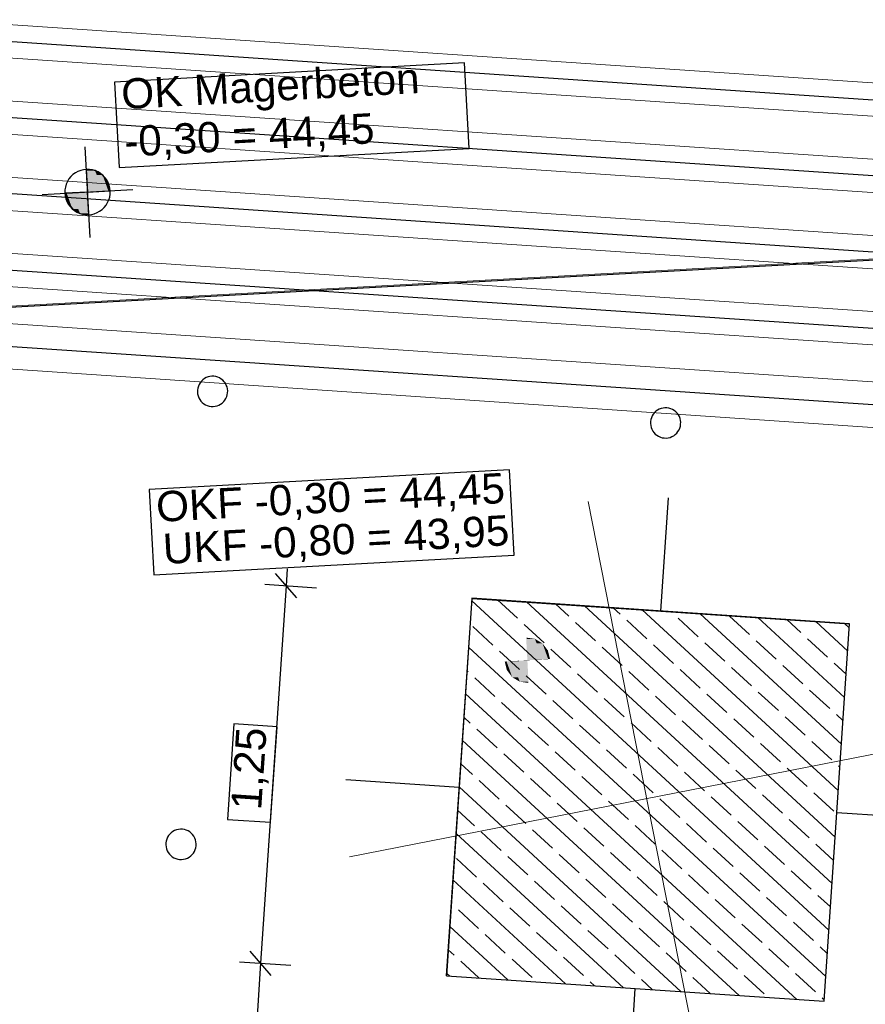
# Model space of a CAD drawing. Extents: x -779 to 790, y -208 to 633.
# Tile 194 of 232: x 309 to 365, y 43 to 108. Entities that reach past the tile are written whole.
import ezdxf
from ezdxf.lldxf.tags import DXFTag

# ---------------------------------------------------------------- set-up
doc = ezdxf.new("R2010")
doc.units = 0
doc.layers.get('0').update_dxf_attribs({"lineweight": 25})
for name, color, linetype, lineweight, true_color in [('01 Höhen im Gebäude - Basis', 7, 'Continuous', 25, 0x848484), ('01 Höhen im Gebäude - Basis-gefuellt', 7, 'Continuous', 35, 0xfefefe), ('01AFU Allgemein Bemaßung-A07F5V4RWF', 7, 'Continuous', 25, 0x848484), ('02 Raster Gebäude-A07F5V4QWF', 7, 'Continuous', 25, 0x848484), ('20 Fundament-A07F5V4OWF', 7, 'Continuous', 25, 0x848484), ('20 Magerbeton Bohrungen', 7, 'Continuous', 25, 0x848484), ('20 Magerbeton Bohrungen-gefuellt', 7, 'Continuous', 35, 0xfefefe), ('ELT Leerrohre', 1, 'Continuous', 35, 0xff0000)]:
    doc.layers.add(name, color=color, linetype=linetype, lineweight=lineweight, true_color=true_color)
doc.layers.add('02 Raster Gebäude-A07F5V53WF', color=7, linetype='Continuous', lineweight=13)
doc.styles.get("Standard").update_dxf_attribs({"font": 'arial.ttf'})
tags = doc.linetypes.add('Raster-A07F5V4TWF', pattern=[0.2, 0.1, -0.05, 0, -0.05]).pattern_tags.tags
tags[10:11] = [DXFTag(74, 4), DXFTag(75, 0), DXFTag(340, '0'), DXFTag(46, 1.0), DXFTag(50, 0.0), DXFTag(44, 0.0), DXFTag(45, 0.0)]
tags[8:9] = [DXFTag(74, 4), DXFTag(75, 0), DXFTag(340, '0'), DXFTag(46, 1.0), DXFTag(50, 0.0), DXFTag(44, 0.0), DXFTag(45, 0.0)]
tags[6:7] = [DXFTag(74, 4), DXFTag(75, 0), DXFTag(340, '0'), DXFTag(46, 1.0), DXFTag(50, 0.0), DXFTag(44, 0.0), DXFTag(45, 0.0)]
tags[4:5] = [DXFTag(74, 4), DXFTag(75, 0), DXFTag(340, '0'), DXFTag(46, 1.0), DXFTag(50, 0.0), DXFTag(44, 0.0), DXFTag(45, 0.0)]
tags = doc.linetypes.add('Raster-A07F5V57WF', pattern=[0.2, 0.1, -0.05, 0, -0.05]).pattern_tags.tags
tags[10:11] = [DXFTag(74, 4), DXFTag(75, 0), DXFTag(340, '0'), DXFTag(46, 1.0), DXFTag(50, 0.0), DXFTag(44, 0.0), DXFTag(45, 0.0)]
tags[8:9] = [DXFTag(74, 4), DXFTag(75, 0), DXFTag(340, '0'), DXFTag(46, 1.0), DXFTag(50, 0.0), DXFTag(44, 0.0), DXFTag(45, 0.0)]
tags[6:7] = [DXFTag(74, 4), DXFTag(75, 0), DXFTag(340, '0'), DXFTag(46, 1.0), DXFTag(50, 0.0), DXFTag(44, 0.0), DXFTag(45, 0.0)]
tags[4:5] = [DXFTag(74, 4), DXFTag(75, 0), DXFTag(340, '0'), DXFTag(46, 1.0), DXFTag(50, 0.0), DXFTag(44, 0.0), DXFTag(45, 0.0)]
tags = doc.linetypes.add('Strichpunkt', pattern=[1, 0.5, -0.25, 0, -0.25]).pattern_tags.tags
tags[10:11] = [DXFTag(74, 4), DXFTag(75, 0), DXFTag(340, '0'), DXFTag(46, 1.0), DXFTag(50, 0.0), DXFTag(44, 0.0), DXFTag(45, 0.0)]
tags[8:9] = [DXFTag(74, 4), DXFTag(75, 0), DXFTag(340, '0'), DXFTag(46, 1.0), DXFTag(50, 0.0), DXFTag(44, 0.0), DXFTag(45, 0.0)]
tags[6:7] = [DXFTag(74, 4), DXFTag(75, 0), DXFTag(340, '0'), DXFTag(46, 1.0), DXFTag(50, 0.0), DXFTag(44, 0.0), DXFTag(45, 0.0)]
tags[4:5] = [DXFTag(74, 4), DXFTag(75, 0), DXFTag(340, '0'), DXFTag(46, 1.0), DXFTag(50, 0.0), DXFTag(44, 0.0), DXFTag(45, 0.0)]
tags = doc.linetypes.add('STRICHPUNKT2', pattern=[12.7, 6.35, -3.175, 0, -3.175]).pattern_tags.tags
tags[10:11] = [DXFTag(74, 4), DXFTag(75, 0), DXFTag(340, '0'), DXFTag(46, 0.0), DXFTag(50, 0.0), DXFTag(44, 0.0), DXFTag(45, 0.0)]
tags[8:9] = [DXFTag(74, 4), DXFTag(75, 0), DXFTag(340, '0'), DXFTag(46, 0.0), DXFTag(50, 0.0), DXFTag(44, 0.0), DXFTag(45, 0.0)]
tags[6:7] = [DXFTag(74, 4), DXFTag(75, 0), DXFTag(340, '0'), DXFTag(46, 0.0), DXFTag(50, 0.0), DXFTag(44, 0.0), DXFTag(45, 0.0)]
tags[4:5] = [DXFTag(74, 4), DXFTag(75, 0), DXFTag(340, '0'), DXFTag(46, 0.0), DXFTag(50, 0.0), DXFTag(44, 0.0), DXFTag(45, 0.0)]
tags = doc.linetypes.add('Wipeout_Contour-A07F5V4SWF', pattern=[1, 0, -1]).pattern_tags.tags
tags[6:7] = [DXFTag(74, 4), DXFTag(75, 0), DXFTag(340, '0'), DXFTag(46, 1.0), DXFTag(50, 0.0), DXFTag(44, 0.0), DXFTag(45, 0.0)]
tags[4:5] = [DXFTag(74, 4), DXFTag(75, 0), DXFTag(340, '0'), DXFTag(46, 1.0), DXFTag(50, 0.0), DXFTag(44, 0.0), DXFTag(45, 0.0)]

# ---------------------------------------------------------------- blocks, each defined once
blk = doc.blocks.new('Referenz-A07F5V4VWF', base_point=(-401.415, -176.34))
at = {"color": 0, "linetype": 'ByBlock', "lineweight": -2, "ltscale": 12.5}
for p, q in [((314.387, 97.778), (313.807, 97.861)), ((313.807, 97.861), (313.889, 96.363)), ((314.89, 97.48), (314.387, 97.778)), ((315.242, 97.012), (314.89, 97.48)), ((315.387, 96.445), (315.242, 97.012)), ((313.889, 96.363), (312.391, 96.281)), ((313.889, 96.363), (315.387, 96.445)), ((313.971, 94.865), (313.889, 96.363)), ((312.391, 96.281), (312.537, 95.714)), ((312.537, 95.714), (312.888, 95.246)), ((312.888, 95.246), (313.392, 94.948)), ((313.392, 94.948), (313.971, 94.865)), ((339.289, 69.52), (337.603, 44.572)), ((364.235, 67.834), (339.289, 69.52)), ((362.549, 42.886), (364.235, 67.834)), ((337.603, 44.572), (337.606, 44.572))]:
    blk.add_line(p, q, dxfattribs=at)
at = {"layer": '01 Höhen im Gebäude - Basis', "color": 0, "linetype": 'Wipeout_Contour-A07F5V4SWF', "lineweight": -2, "ltscale": 1.625}
for p, q in [((341.777, 78.011), (317.951, 76.707)), ((342.086, 72.362), (341.777, 78.011)), ((317.951, 76.707), (318.26, 71.058)), ((318.26, 71.058), (342.086, 72.362))]:
    blk.add_line(p, q, dxfattribs=at)
at = {"layer": '01 Höhen im Gebäude - Basis-gefuellt', "color": 0}
for points in [[(342.888, 66.916), (342.866, 66.916), (342.866, 66.919)], [(342.948, 65.421), (342.888, 66.916), (342.866, 66.916)], [(343.502, 65.451), (342.947, 65.451), (342.888, 66.916)], [(343.446, 66.836), (342.921, 66.836), (342.888, 66.916)], [(343.502, 65.451), (343.446, 66.836), (342.921, 66.836)], [(343.992, 65.478), (343.501, 65.478), (343.446, 66.836)], [(343.949, 66.538), (343.566, 66.538), (343.446, 66.836)], [(343.992, 65.478), (343.949, 66.538), (343.566, 66.538)], [(344.324, 65.496), (343.992, 65.496), (343.949, 66.538)], [(344.301, 66.07), (344.118, 66.07), (343.949, 66.538)], [(344.324, 65.496), (344.301, 66.07), (344.118, 66.07)], [(344.446, 65.503), (344.324, 65.503), (344.301, 66.07)], [(341.573, 65.339), (341.45, 65.339), (341.572, 65.345)], [(341.596, 64.772), (341.573, 65.339), (341.45, 65.339)], [(341.905, 65.345), (341.572, 65.345), (341.904, 65.363)], [(341.779, 64.772), (341.596, 64.772), (341.572, 65.345)], [(341.947, 64.303), (341.905, 65.345), (341.572, 65.345)], [(342.396, 65.363), (341.904, 65.363), (342.395, 65.39)], [(342.331, 64.303), (341.947, 64.303), (341.904, 65.363)], [(342.451, 64.005), (342.396, 65.363), (341.904, 65.363)], [(342.949, 65.39), (342.395, 65.39), (342.948, 65.421)], [(342.975, 64.005), (342.451, 64.005), (342.395, 65.39)], [(343.009, 63.926), (342.949, 65.39), (342.395, 65.39)], [(342.948, 65.421), (343.502, 65.451), (342.947, 65.451)], [(343.03, 63.926), (343.009, 63.926), (342.948, 65.421)], [(343.502, 65.451), (343.992, 65.478), (343.501, 65.478)], [(343.992, 65.478), (344.324, 65.496), (343.992, 65.496)], [(344.324, 65.496), (344.446, 65.503), (344.324, 65.503)], [(341.947, 64.303), (341.779, 64.772), (341.596, 64.772)], [(342.451, 64.005), (342.331, 64.303), (341.947, 64.303)], [(343.009, 63.926), (342.975, 64.005), (342.451, 64.005)], [(343.03, 63.923), (343.03, 63.926), (343.009, 63.926)]]:
    blk.add_solid(points, dxfattribs=at)
at = {"layer": '01AFU Allgemein Bemaßung-A07F5V4RWF', "color": 0, "lineweight": -2}
for p, q in [((327.711, 69.551), (326.315, 71.149)), ((327.089, 71.472), (327.013, 70.35)), ((327.013, 70.35), (325.327, 45.402)), ((325.61, 70.445), (329.009, 70.215)), ((326.025, 44.603), (324.629, 46.201)), ((325.327, 45.402), (322.532, 4.047)), ((323.924, 45.497), (327.323, 45.267))]:
    blk.add_line(p, q, dxfattribs=at)
at = {"layer": '01AFU Allgemein Bemaßung-A07F5V4RWF', "color": 0, "linetype": 'Wipeout_Contour-A07F5V4SWF', "lineweight": -2, "ltscale": 1.625}
for p, q in [((323.561, 61.226), (323.134, 54.907)), ((326.412, 61.034), (323.561, 61.226)), ((325.985, 54.714), (326.412, 61.034)), ((323.134, 54.907), (325.985, 54.714))]:
    blk.add_line(p, q, dxfattribs=at)
at = {"layer": '02 Raster Gebäude-A07F5V4QWF', "color": 0, "linetype": 'Raster-A07F5V4TWF', "lineweight": -2, "ltscale": 187.5}
blk.add_line((444.852, 96.184), (-90.346, 66.899), dxfattribs=at)
at = {"layer": '02 Raster Gebäude-A07F5V4QWF', "color": 0, "linetype": 'Strichpunkt', "lineweight": -2, "ltscale": 0.405}
for p, q in [((351.762, 68.672), (352.268, 76.16)), ((330.962, 57.552), (338.449, 57.046)), ((363.392, 55.36), (370.876, 54.854)), ((347.212, 1.363), (350.076, 43.729))]:
    blk.add_line(p, q, dxfattribs=at)
at = {"layer": '20 Fundament-A07F5V4OWF', "color": 0, "lineweight": -2}
for p, q in [((339.289, 69.52), (337.603, 44.572)), ((362.867, 47.592), (339.277, 69.345)), ((364.235, 67.834), (339.289, 69.52)), ((342.295, 68.195), (340.982, 69.406)), ((363.075, 50.665), (342.892, 69.276)), ((345.687, 68.332), (344.803, 69.147)), ((363.283, 53.739), (346.713, 69.018)), ((349.079, 68.47), (348.624, 68.889)), ((363.49, 56.812), (350.534, 68.76)), ((352.47, 68.607), (352.444, 68.631)), ((363.698, 59.886), (354.355, 68.502)), ((357.627, 67.117), (356.303, 68.338)), ((344.06, 66.568), (342.736, 67.788)), ((347.451, 66.705), (346.128, 67.925)), ((350.843, 66.842), (349.52, 68.063)), ((354.235, 66.98), (352.912, 68.2)), ((363.906, 62.959), (358.176, 68.243)), ((361.018, 67.255), (360.086, 68.114)), ((364.114, 66.033), (361.997, 67.985)), ((362.549, 42.886), (364.235, 67.834)), ((364.218, 67.57), (363.907, 67.856)), ((340.668, 66.43), (339.344, 67.651)), ((352.608, 65.215), (351.284, 66.436)), ((356, 65.353), (354.676, 66.573)), ((359.391, 65.49), (358.068, 66.71)), ((362.783, 65.627), (361.46, 66.848)), ((362.66, 44.519), (339.07, 66.271)), ((342.432, 64.803), (341.109, 66.023)), ((345.824, 64.94), (344.501, 66.161)), ((349.216, 65.078), (347.893, 66.298)), ((361.156, 63.863), (359.832, 65.083)), ((364.01, 64.496), (363.224, 65.221)), ((339.041, 64.666), (338.966, 64.735)), ((347.589, 63.313), (346.265, 64.534)), ((350.981, 63.451), (349.657, 64.671)), ((354.372, 63.588), (353.049, 64.808)), ((357.764, 63.725), (356.441, 64.946)), ((340.805, 63.038), (339.482, 64.259)), ((344.197, 63.176), (342.874, 64.396)), ((360.758, 43.007), (338.862, 63.198)), ((356.137, 61.961), (354.814, 63.181)), ((359.529, 62.098), (358.205, 63.319)), ((362.92, 62.236), (361.597, 63.456)), ((342.57, 61.411), (341.246, 62.632)), ((345.962, 61.549), (344.638, 62.769)), ((349.353, 61.686), (348.03, 62.906)), ((352.745, 61.823), (351.422, 63.044)), ((363.802, 61.423), (363.362, 61.829)), ((339.178, 61.274), (338.758, 61.661)), ((351.118, 60.059), (349.795, 61.279)), ((354.51, 60.196), (353.186, 61.417)), ((357.902, 60.334), (356.578, 61.554)), ((361.293, 60.471), (359.97, 61.691)), ((340.943, 59.647), (339.619, 60.867)), ((344.334, 59.784), (343.011, 61.004)), ((347.726, 59.921), (346.403, 61.142)), ((356.937, 43.265), (338.654, 60.124)), ((359.666, 58.706), (358.343, 59.927)), ((363.058, 58.844), (361.734, 60.064)), ((342.707, 58.019), (341.384, 59.24)), ((346.099, 58.157), (344.776, 59.377)), ((349.491, 58.294), (348.167, 59.515)), ((352.883, 58.432), (351.559, 59.652)), ((356.274, 58.569), (354.951, 59.789)), ((339.316, 57.882), (338.55, 58.588)), ((354.647, 56.804), (353.324, 58.025)), ((358.039, 56.942), (356.716, 58.162)), ((361.431, 57.079), (360.107, 58.3)), ((363.594, 58.349), (363.499, 58.437)), ((341.08, 56.255), (339.757, 57.475)), ((344.472, 56.392), (343.148, 57.613)), ((347.864, 56.53), (346.54, 57.75)), ((351.255, 56.667), (349.932, 57.887)), ((353.116, 43.524), (338.446, 57.051)), ((363.195, 55.452), (361.872, 56.672)), ((346.236, 54.765), (344.913, 55.985)), ((349.628, 54.902), (348.305, 56.123)), ((353.02, 55.04), (351.697, 56.26)), ((356.412, 55.177), (355.088, 56.398)), ((359.804, 55.315), (358.48, 56.535)), ((339.453, 54.49), (338.342, 55.514)), ((342.845, 54.628), (341.521, 55.848)), ((358.176, 53.55), (356.853, 54.77)), ((361.568, 53.688), (360.245, 54.908)), ((341.218, 52.863), (339.894, 54.083)), ((344.609, 53), (343.286, 54.221)), ((348.001, 53.138), (346.678, 54.358)), ((351.393, 53.275), (350.069, 54.496)), ((354.785, 53.413), (353.461, 54.633)), ((349.295, 43.782), (338.239, 53.977)), ((349.766, 51.511), (348.442, 52.731)), ((353.157, 51.648), (351.834, 52.868)), ((356.549, 51.786), (355.226, 53.006)), ((359.941, 51.923), (358.618, 53.143)), ((363.179, 52.202), (362.009, 53.281)), ((339.59, 51.098), (338.267, 52.319)), ((342.982, 51.236), (341.659, 52.456)), ((346.374, 51.373), (345.05, 52.594)), ((361.706, 50.296), (360.382, 51.516)), ((345.474, 44.04), (338.031, 50.904)), ((344.747, 49.609), (343.423, 50.829)), ((348.138, 49.746), (346.815, 50.966)), ((351.53, 49.884), (350.207, 51.104)), ((354.922, 50.021), (353.599, 51.241)), ((358.314, 50.158), (356.99, 51.379)), ((341.355, 49.471), (340.031, 50.692)), ((353.295, 48.256), (351.971, 49.477)), ((356.687, 48.394), (355.363, 49.614)), ((360.078, 48.531), (358.755, 49.752)), ((362.971, 49.129), (362.147, 49.889)), ((337.963, 49.334), (337.927, 49.367)), ((339.728, 47.707), (338.404, 48.927)), ((343.12, 47.844), (341.796, 49.064)), ((346.511, 47.982), (345.188, 49.202)), ((349.903, 48.119), (348.58, 49.339)), ((341.653, 44.298), (337.823, 47.831)), ((348.276, 46.354), (346.952, 47.575)), ((351.668, 46.492), (350.344, 47.712)), ((355.059, 46.629), (353.736, 47.85)), ((358.451, 46.767), (357.128, 47.987)), ((361.843, 46.904), (360.52, 48.124)), ((341.492, 46.079), (340.169, 47.3)), ((344.884, 46.217), (343.561, 47.437)), ((338.101, 45.942), (337.719, 46.294)), ((356.824, 45.002), (355.501, 46.222)), ((360.216, 45.139), (358.892, 46.36)), ((362.763, 46.055), (362.284, 46.497)), ((343.257, 44.452), (341.933, 45.673)), ((346.649, 44.59), (345.325, 45.81)), ((350.04, 44.727), (348.717, 45.948)), ((353.432, 44.865), (352.109, 46.085)), ((339.743, 44.428), (338.542, 45.535)), ((337.603, 44.572), (337.606, 44.572)), ((337.833, 44.557), (337.615, 44.757)), ((351.206, 43.653), (350.482, 44.32)), ((355.026, 43.394), (353.873, 44.458)), ((358.589, 43.375), (357.265, 44.595)), ((361.98, 43.512), (360.657, 44.733)), ((347.385, 43.911), (347.09, 44.183)), ((362.556, 42.982), (362.422, 43.105))]:
    blk.add_line(p, q, dxfattribs=at)
at = {"layer": '20 Magerbeton Bohrungen', "color": 0, "linetype": 'Wipeout_Contour-A07F5V4SWF', "lineweight": -2, "ltscale": 1.625}
for p, q in [((338.792, 104.898), (315.667, 103.633)), ((339.102, 99.249), (338.792, 104.898)), ((315.667, 103.633), (315.976, 97.983)), ((315.976, 97.983), (339.102, 99.249))]:
    blk.add_line(p, q, dxfattribs=at)
at = {"layer": '20 Magerbeton Bohrungen', "color": 0, "lineweight": -2}
for p, q in [((314.053, 93.367), (313.725, 99.359)), ((313.087, 97.631), (312.928, 97.515)), ((313.259, 97.725), (313.087, 97.631)), ((313.442, 97.795), (313.259, 97.725)), ((313.633, 97.841), (313.442, 97.795)), ((313.828, 97.862), (313.633, 97.841)), ((314.025, 97.857), (313.828, 97.862)), ((314.218, 97.827), (314.025, 97.857)), ((314.407, 97.771), (314.218, 97.827)), ((314.586, 97.692), (314.407, 97.771)), ((314.753, 97.589), (314.586, 97.692)), ((312.561, 97.06), (312.481, 96.881)), ((312.663, 97.228), (312.561, 97.06)), ((312.786, 97.38), (312.663, 97.228)), ((312.928, 97.515), (312.786, 97.38)), ((314.906, 97.466), (314.753, 97.589)), ((315.041, 97.324), (314.906, 97.466)), ((315.157, 97.165), (315.041, 97.324)), ((315.251, 96.993), (315.157, 97.165)), ((315.321, 96.81), (315.251, 96.993)), ((310.893, 96.199), (316.885, 96.527)), ((312.395, 96.499), (312.39, 96.302)), ((312.39, 96.302), (312.411, 96.107)), ((312.425, 96.692), (312.395, 96.499)), ((312.481, 96.881), (312.425, 96.692)), ((315.367, 96.619), (315.321, 96.81)), ((315.388, 96.424), (315.367, 96.619)), ((315.383, 96.228), (315.388, 96.424)), ((312.411, 96.107), (312.457, 95.917)), ((312.457, 95.917), (312.527, 95.733)), ((312.527, 95.733), (312.621, 95.561)), ((315.115, 95.499), (315.218, 95.666)), ((315.218, 95.666), (315.297, 95.846)), ((315.297, 95.846), (315.353, 96.034)), ((315.353, 96.034), (315.383, 96.228)), ((312.621, 95.561), (312.737, 95.402)), ((312.737, 95.402), (312.872, 95.26)), ((312.872, 95.26), (313.025, 95.137)), ((313.025, 95.137), (313.192, 95.035)), ((313.192, 95.035), (313.372, 94.955)), ((314.336, 94.931), (314.519, 95.002)), ((314.519, 95.002), (314.691, 95.095)), ((314.691, 95.095), (314.85, 95.211)), ((314.85, 95.211), (314.992, 95.346)), ((314.992, 95.346), (315.115, 95.499)), ((313.372, 94.955), (313.56, 94.9)), ((313.56, 94.9), (313.754, 94.869)), ((313.754, 94.869), (313.95, 94.864)), ((313.95, 94.864), (314.145, 94.885)), ((314.145, 94.885), (314.336, 94.931)), ((321.508, 83.958), (321.414, 83.868)), ((321.614, 84.035), (321.508, 83.958)), ((321.729, 84.098), (321.614, 84.035)), ((321.851, 84.145), (321.729, 84.098)), ((321.978, 84.175), (321.851, 84.145)), ((322.108, 84.189), (321.978, 84.175)), ((322.239, 84.186), (322.108, 84.189)), ((322.368, 84.166), (322.239, 84.186)), ((322.494, 84.129), (322.368, 84.166)), ((322.613, 84.076), (322.494, 84.129)), ((322.725, 84.007), (322.613, 84.076)), ((322.827, 83.925), (322.725, 84.007)), ((321.173, 83.409), (321.153, 83.28)), ((321.21, 83.535), (321.173, 83.409)), ((321.263, 83.655), (321.21, 83.535)), ((321.331, 83.766), (321.263, 83.655)), ((321.414, 83.868), (321.331, 83.766)), ((322.917, 83.83), (322.827, 83.925)), ((322.994, 83.725), (322.917, 83.83)), ((323.057, 83.61), (322.994, 83.725)), ((323.104, 83.488), (323.057, 83.61)), ((323.134, 83.361), (323.104, 83.488)), ((323.148, 83.23), (323.134, 83.361)), ((321.153, 83.28), (321.149, 83.149)), ((321.149, 83.149), (321.163, 83.019)), ((321.163, 83.019), (321.194, 82.892)), ((321.194, 82.892), (321.241, 82.77)), ((321.241, 82.77), (321.304, 82.655)), ((321.304, 82.655), (321.381, 82.549)), ((322.966, 82.614), (323.034, 82.725)), ((323.034, 82.725), (323.088, 82.845)), ((323.088, 82.845), (323.125, 82.97)), ((323.125, 82.97), (323.145, 83.1)), ((323.145, 83.1), (323.148, 83.23)), ((321.381, 82.549), (321.471, 82.455)), ((321.471, 82.455), (321.573, 82.372)), ((321.573, 82.372), (321.684, 82.304)), ((321.684, 82.304), (321.804, 82.251)), ((321.804, 82.251), (321.929, 82.214)), ((321.929, 82.214), (322.058, 82.194)), ((322.058, 82.194), (322.189, 82.191)), ((322.189, 82.191), (322.319, 82.204)), ((322.319, 82.204), (322.447, 82.235)), ((322.447, 82.235), (322.569, 82.282)), ((322.569, 82.282), (322.683, 82.345)), ((322.683, 82.345), (322.789, 82.422)), ((322.789, 82.422), (322.884, 82.512)), ((322.884, 82.512), (322.966, 82.614)), ((351.66, 82.015), (351.546, 81.952)), ((351.783, 82.062), (351.66, 82.015)), ((351.91, 82.093), (351.783, 82.062)), ((352.04, 82.106), (351.91, 82.093)), ((352.171, 82.103), (352.04, 82.106)), ((352.3, 82.083), (352.171, 82.103)), ((352.425, 82.046), (352.3, 82.083)), ((352.545, 81.993), (352.425, 82.046)), ((352.657, 81.925), (352.545, 81.993)), ((351.142, 81.452), (351.105, 81.327)), ((351.195, 81.572), (351.142, 81.452)), ((351.263, 81.683), (351.195, 81.572)), ((351.345, 81.785), (351.263, 81.683)), ((351.44, 81.875), (351.345, 81.785)), ((351.546, 81.952), (351.44, 81.875)), ((352.758, 81.842), (352.657, 81.925)), ((352.848, 81.748), (352.758, 81.842)), ((352.925, 81.642), (352.848, 81.748)), ((352.988, 81.527), (352.925, 81.642)), ((353.035, 81.405), (352.988, 81.527)), ((353.066, 81.278), (353.035, 81.405)), ((351.084, 81.197), (351.081, 81.067)), ((351.081, 81.067), (351.095, 80.937)), ((351.105, 81.327), (351.084, 81.197)), ((351.095, 80.937), (351.126, 80.809)), ((351.126, 80.809), (351.173, 80.687)), ((351.173, 80.687), (351.235, 80.572)), ((352.966, 80.642), (353.019, 80.762)), ((353.019, 80.762), (353.056, 80.888)), ((353.056, 80.888), (353.076, 81.017)), ((353.08, 81.148), (353.066, 81.278)), ((353.076, 81.017), (353.08, 81.148)), ((351.235, 80.572), (351.312, 80.467)), ((351.312, 80.467), (351.402, 80.372)), ((351.402, 80.372), (351.504, 80.29)), ((351.504, 80.29), (351.616, 80.221)), ((351.616, 80.221), (351.735, 80.168)), ((351.735, 80.168), (351.861, 80.131)), ((351.861, 80.131), (351.99, 80.111)), ((351.99, 80.111), (352.121, 80.108)), ((352.121, 80.108), (352.251, 80.122)), ((352.251, 80.122), (352.378, 80.152)), ((352.378, 80.152), (352.5, 80.199)), ((352.5, 80.199), (352.615, 80.262)), ((352.615, 80.262), (352.721, 80.339)), ((352.721, 80.339), (352.816, 80.429)), ((352.816, 80.429), (352.898, 80.531)), ((352.898, 80.531), (352.966, 80.642)), ((319.425, 54.027), (319.331, 53.936)), ((319.531, 54.104), (319.425, 54.027)), ((319.646, 54.166), (319.531, 54.104)), ((319.768, 54.213), (319.646, 54.166)), ((319.895, 54.244), (319.768, 54.213)), ((320.025, 54.258), (319.895, 54.244)), ((320.156, 54.254), (320.025, 54.258)), ((320.285, 54.234), (320.156, 54.254)), ((320.411, 54.197), (320.285, 54.234)), ((320.531, 54.144), (320.411, 54.197)), ((320.642, 54.076), (320.531, 54.144)), ((320.744, 53.994), (320.642, 54.076)), ((319.09, 53.478), (319.07, 53.349)), ((319.127, 53.603), (319.09, 53.478)), ((319.18, 53.723), (319.127, 53.603)), ((319.248, 53.835), (319.18, 53.723)), ((319.331, 53.936), (319.248, 53.835)), ((320.834, 53.899), (320.744, 53.994)), ((320.911, 53.793), (320.834, 53.899)), ((320.974, 53.678), (320.911, 53.793)), ((321.021, 53.556), (320.974, 53.678)), ((321.051, 53.429), (321.021, 53.556)), ((321.065, 53.299), (321.051, 53.429)), ((319.07, 53.349), (319.067, 53.218)), ((319.067, 53.218), (319.08, 53.088)), ((319.08, 53.088), (319.111, 52.961)), ((319.111, 52.961), (319.158, 52.839)), ((319.158, 52.839), (319.221, 52.724)), ((319.221, 52.724), (319.298, 52.618)), ((320.883, 52.682), (320.952, 52.794)), ((320.952, 52.794), (321.005, 52.913)), ((321.005, 52.913), (321.042, 53.039)), ((321.042, 53.039), (321.062, 53.168)), ((321.062, 53.168), (321.065, 53.299)), ((319.298, 52.618), (319.388, 52.523)), ((319.388, 52.523), (319.49, 52.441)), ((319.49, 52.441), (319.601, 52.373)), ((319.601, 52.373), (319.721, 52.32)), ((319.721, 52.32), (319.846, 52.283)), ((319.846, 52.283), (319.976, 52.262)), ((319.976, 52.262), (320.106, 52.259)), ((320.106, 52.259), (320.236, 52.273)), ((320.236, 52.273), (320.364, 52.304)), ((320.364, 52.304), (320.486, 52.351)), ((320.486, 52.351), (320.601, 52.413)), ((320.601, 52.413), (320.706, 52.49)), ((320.706, 52.49), (320.801, 52.58)), ((320.801, 52.58), (320.883, 52.682))]:
    blk.add_line(p, q, dxfattribs=at)
at = {"layer": '20 Magerbeton Bohrungen-gefuellt', "color": 0}
for points in [[(313.829, 97.858), (313.807, 97.858), (313.807, 97.861)], [(313.889, 96.363), (313.829, 97.858), (313.807, 97.858)], [(314.443, 96.393), (313.888, 96.393), (313.829, 97.858)], [(314.387, 97.778), (313.862, 97.778), (313.829, 97.858)], [(314.443, 96.393), (314.387, 97.778), (313.862, 97.778)], [(314.933, 96.42), (314.442, 96.42), (314.387, 97.778)], [(314.89, 97.48), (314.507, 97.48), (314.387, 97.778)], [(314.933, 96.42), (314.89, 97.48), (314.507, 97.48)], [(315.265, 96.438), (314.933, 96.438), (314.89, 97.48)], [(315.242, 97.012), (315.059, 97.012), (314.89, 97.48)], [(315.265, 96.438), (315.242, 97.012), (315.059, 97.012)], [(315.387, 96.445), (315.265, 96.445), (315.242, 97.012)], [(312.846, 96.288), (312.513, 96.288), (312.845, 96.306)], [(313.337, 96.306), (312.845, 96.306), (313.335, 96.333)], [(313.272, 95.246), (312.888, 95.246), (312.845, 96.306)], [(313.392, 94.948), (313.337, 96.306), (312.845, 96.306)], [(313.89, 96.333), (313.335, 96.333), (313.889, 96.363)], [(313.916, 94.948), (313.392, 94.948), (313.335, 96.333)], [(313.95, 94.868), (313.89, 96.333), (313.335, 96.333)], [(313.889, 96.363), (314.443, 96.393), (313.888, 96.393)], [(313.971, 94.868), (313.95, 94.868), (313.889, 96.363)], [(314.443, 96.393), (314.933, 96.42), (314.442, 96.42)], [(314.933, 96.42), (315.265, 96.438), (314.933, 96.438)], [(315.265, 96.438), (315.387, 96.445), (315.265, 96.445)], [(312.514, 96.281), (312.391, 96.281), (312.513, 96.288)], [(312.537, 95.714), (312.514, 96.281), (312.391, 96.281)], [(312.719, 95.714), (312.537, 95.714), (312.513, 96.288)], [(312.888, 95.246), (312.846, 96.288), (312.513, 96.288)], [(312.888, 95.246), (312.719, 95.714), (312.537, 95.714)], [(313.392, 94.948), (313.272, 95.246), (312.888, 95.246)], [(313.95, 94.868), (313.916, 94.948), (313.392, 94.948)], [(313.971, 94.865), (313.971, 94.868), (313.95, 94.868)]]:
    blk.add_solid(points, dxfattribs=at)
at = {"layer": '01 Höhen im Gebäude - Basis', "color": 0, "linetype": 'ByBlock', "lineweight": -2, "ltscale": 0.21125, "char_height": 2.00026, "attachment_point": 1, "rotation": 3.13197}
for s, insert in [('{\\fArial;OKF -0,30 = 44,45}', (318.368, 76.558)), ('{\\fArial;UKF -0,80 = 43,95}', (318.813, 73.778))]:
    blk.add_mtext(s, dxfattribs=dict(at, insert=insert))
at = {"layer": '01AFU Allgemein Bemaßung-A07F5V4RWF', "color": 0, "linetype": 'ByBlock', "lineweight": -2, "ltscale": 1.625, "insert": (323.362, 55.626), "char_height": 2.00026, "attachment_point": 1, "rotation": 86.13311}
blk.add_mtext('{\\fArial;1,25}', dxfattribs=at)
at = {"layer": '20 Magerbeton Bohrungen', "color": 0, "linetype": 'ByBlock', "lineweight": -2, "ltscale": 0.405, "char_height": 2.00026, "attachment_point": 1, "rotation": 3.13197}
for s, insert in [('{\\fArial;OK Magerbeton}', (316.065, 103.831)), ('{\\fArial;-0,30 = 44,45}', (316.257, 100.689))]:
    blk.add_mtext(s, dxfattribs=dict(at, insert=insert))
blk = doc.blocks.new('Referenz-A07F5V59WF', base_point=(-759.499, -206.186))
at = {"layer": '02 Raster Gebäude-A07F5V53WF', "color": 0, "linetype": 'Raster-A07F5V57WF', "ltscale": 117.000008}
blk.add_line((444.745, 96.255), (-284.586, 56.338), dxfattribs=at)
at = {"layer": '02 Raster Gebäude-A07F5V53WF', "color": 0, "linetype": 'Continuous', "ltscale": 117.000008}
for p, q in [((361.424, 2.357), (346.974, 75.904)), ((331.206, 52.425), (370.453, 60.136))]:
    blk.add_line(p, q, dxfattribs=at)

msp = doc.modelspace()

# ---------------------------------------------------------------- linework, layer by layer
at = {"color": 8, "lineweight": 25, "true_color": 0x808080}
for p, q in [((337.606, 44.572), (339.292, 69.515)), ((339.292, 69.515), (364.235, 67.829)), ((362.549, 42.886), (364.235, 67.829)), ((337.606, 44.572), (362.549, 42.886))]:
    msp.add_line(p, q, dxfattribs=at)
at = {"layer": 'ELT Leerrohre', "color": 1, "lineweight": 13, "true_color": 0xff0000}
for p, q in [((423.577, 99.665), (303.85, 107.753)), ((303.701, 105.558), (423.428, 97.47)), ((423.032, 94.665), (303.305, 102.754)), ((303.157, 100.559), (422.884, 92.47)), ((422.487, 89.666), (302.76, 97.754)), ((302.612, 95.559), (422.339, 87.471)), ((421.942, 84.667), (302.215, 92.755)), ((302.067, 90.56), (421.794, 82.472)), ((421.616, 80.047), (301.889, 88.135)), ((301.687, 85.142), (421.414, 77.053))]:
    msp.add_line(p, q, dxfattribs=at)
at = {"layer": 'ELT Leerrohre', "color": 1, "linetype": 'STRICHPUNKT2', "lineweight": 25, "ltscale": 0.25, "true_color": 0xff0000}
for p, q in [((303.775, 106.655), (423.503, 98.567)), ((422.958, 93.568), (303.231, 101.656)), ((422.413, 88.568), (302.686, 96.657)), ((302.141, 91.657), (421.868, 83.569)), ((301.788, 86.638), (421.515, 78.55))]:
    msp.add_line(p, q, dxfattribs=at)

# ---------------------------------------------------------------- block references
at = {"color": 8, "lineweight": 25, "ltscale": 1250, "true_color": 0x808080}
msp.add_blockref('Referenz-A07F5V59WF', (-759.499, -206.186), dxfattribs=at)
at = {"color": 8, "lineweight": 25, "ltscale": 12.5, "true_color": 0x808080}
msp.add_blockref('Referenz-A07F5V4VWF', (-401.415, -176.34), dxfattribs=at)

doc.saveas('drawing.dxf')
